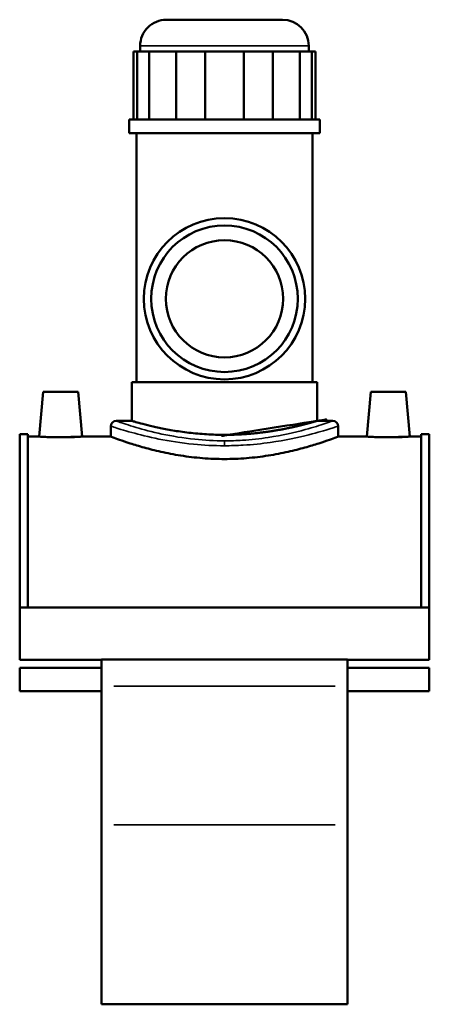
# Model space of a CAD drawing. Header units: millimetres. Extents: x -95 to 1338, y -131 to 1571.
# Tile 7 of 8: x 965 to 1141, y 307 to 731. Entities that reach past the tile are written whole.
import ezdxf

# ---------------------------------------------------------------- set-up
doc = ezdxf.new("R2010")
doc.units = ezdxf.units.MM
doc.layers.add('Visible (ANSI)', color=7, linetype='Continuous', lineweight=50)
doc.layers.add('Visible Narrow (ANSI)', color=7, linetype='Continuous', lineweight=35)

msp = doc.modelspace()

# ---------------------------------------------------------------- linework, layer by layer
at = {"layer": 'Visible (ANSI)'}
for p, q in [((1027.782434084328, 730.6148715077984), (1077.732434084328, 730.6148715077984)), ((1013.657491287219, 716.9648715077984), (1015.221973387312, 716.9648715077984)), ((1013.657491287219, 716.9648715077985), (1013.657491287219, 687.7148715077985)), ((1020.386872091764, 716.9648715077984), (1015.221973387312, 716.9648715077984)), ((1015.221973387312, 716.9648715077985), (1015.221973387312, 687.7148715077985)), ((1016.532434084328, 716.9648715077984), (1016.532434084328, 719.3648715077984)), ((1020.386872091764, 687.7148715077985), (1020.386872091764, 716.9648715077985)), ((1020.386872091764, 716.9648715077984), (1032.044838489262, 716.9648715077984)), ((1044.514006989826, 716.9648715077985), (1032.044838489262, 716.9648715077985)), ((1032.044838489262, 716.9648715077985), (1032.044838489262, 687.7148715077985)), ((1044.514006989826, 687.7148715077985), (1044.514006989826, 716.9648715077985)), ((1044.514006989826, 716.9648715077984), (1061.000861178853, 716.9648715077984)), ((1073.470029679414, 716.9648715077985), (1061.000861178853, 716.9648715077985)), ((1061.000861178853, 716.9648715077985), (1061.000861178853, 687.7148715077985)), ((1073.470029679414, 687.7148715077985), (1073.470029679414, 716.9648715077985)), ((1073.470029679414, 716.9648715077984), (1085.127996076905, 716.9648715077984)), ((1090.292894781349, 716.9648715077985), (1085.127996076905, 716.9648715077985)), ((1085.127996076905, 716.9648715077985), (1085.127996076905, 687.7148715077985)), ((1088.982434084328, 716.9648715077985), (1088.982434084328, 719.3648715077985)), ((1090.292894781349, 687.7148715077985), (1090.292894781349, 716.9648715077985)), ((1090.292894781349, 716.9648715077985), (1091.857376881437, 716.9648715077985)), ((1091.857376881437, 716.9648715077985), (1091.857376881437, 687.7148715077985)), ((1093.707434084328, 687.7148715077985), (1011.807434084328, 687.7148715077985)), ((1011.807434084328, 681.8648715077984), (1011.807434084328, 687.7148715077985)), ((1093.707434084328, 681.8648715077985), (1093.707434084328, 687.7148715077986)), ((1093.707434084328, 681.8648715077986), (1011.807434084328, 681.8648715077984)), ((1014.957434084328, 574.7648715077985), (1014.957434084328, 681.8648715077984)), ((1090.557434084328, 574.7648715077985), (1090.557434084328, 681.8648715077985)), ((1092.557434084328, 574.7648715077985), (1012.957434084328, 574.7648715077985)), ((1012.957434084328, 558.1148715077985), (1012.957434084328, 574.7648715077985)), ((1092.557434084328, 558.1148715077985), (1092.557434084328, 574.7648715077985)), ((974.8574340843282, 570.6148715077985), (973.1732773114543, 551.3648715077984)), ((989.8574340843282, 570.6148715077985), (974.8574340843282, 570.6148715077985)), ((989.8574340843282, 570.6148715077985), (991.5415908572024, 551.3648715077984)), ((1115.657434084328, 570.6148715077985), (1113.973277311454, 551.3648715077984)), ((1115.657434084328, 570.6148715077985), (1130.657434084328, 570.6148715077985)), ((1130.657434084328, 570.6148715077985), (1132.341590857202, 551.3648715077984)), ((1003.932434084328, 555.8648715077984), (1003.932434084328, 551.3648715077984)), ((1006.182434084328, 558.1148715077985), (1012.957434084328, 558.1148715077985)), ((1092.557434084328, 558.1148715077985), (1099.332434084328, 558.1148715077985)), ((1101.582434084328, 555.8648715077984), (1101.582434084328, 551.3648715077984)), ((964.757434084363, 477.8441822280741), (964.7574340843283, 552.3648715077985)), ((964.7574340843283, 552.3648715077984), (968.2774340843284, 552.3648715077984)), ((968.277434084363, 477.8441822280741), (968.2774340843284, 552.3648715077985)), ((973.1732773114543, 551.3648715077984), (968.2774340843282, 551.3648715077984)), ((1003.932434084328, 551.3648715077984), (991.5415908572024, 551.3648715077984)), ((1113.973277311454, 551.3648715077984), (1101.582434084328, 551.3648715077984)), ((1137.237434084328, 551.3648715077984), (1132.341590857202, 551.3648715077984)), ((1137.237434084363, 477.8441822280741), (1137.237434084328, 552.3648715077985)), ((1137.237434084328, 552.3648715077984), (1140.757434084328, 552.3648715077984)), ((1140.757434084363, 477.8441822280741), (1140.757434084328, 552.3648715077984)), ((964.7574340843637, 477.844182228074), (964.7574340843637, 455.344182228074)), ((1140.757434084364, 477.844182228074), (964.7574340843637, 477.844182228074)), ((1140.757434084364, 455.344182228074), (1140.757434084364, 477.844182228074)), ((999.9574340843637, 455.344182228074), (964.7574340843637, 455.344182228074)), ((999.9574340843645, 455.5350614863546), (999.9574340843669, 444.0286009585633)), ((1105.557434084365, 455.5350614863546), (999.9574340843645, 455.5350614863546)), ((1105.557434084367, 444.0286009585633), (1105.557434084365, 455.5350614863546)), ((1140.757434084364, 455.344182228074), (1105.557434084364, 455.344182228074)), ((964.7574340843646, 451.9088114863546), (964.7574340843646, 441.9088114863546)), ((999.9574340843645, 451.9088114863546), (964.7574340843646, 451.9088114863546)), ((1140.757434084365, 451.9088114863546), (1105.557434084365, 451.9088114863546)), ((1140.757434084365, 441.9088114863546), (1140.757434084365, 451.9088114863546)), ((999.9574340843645, 441.9088114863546), (964.7574340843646, 441.9088114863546)), ((999.9574340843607, 384.4254763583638), (999.9574340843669, 444.0286009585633)), ((1105.557434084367, 444.0286009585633), (1105.557434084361, 384.4254763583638)), ((1140.757434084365, 441.9088114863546), (1105.557434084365, 441.9088114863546)), ((999.9574340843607, 384.4254763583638), (999.9574340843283, 307.2398715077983)), ((1105.557434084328, 307.2398715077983), (1105.557434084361, 384.4254763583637)), ((1105.557434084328, 307.2398715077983), (999.9574340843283, 307.2398715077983))]:
    msp.add_line(p, q, dxfattribs=at)
for centre, radius in [((1052.757434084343, 610.6148715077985), 34.65), ((1052.757434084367, 610.6148715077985), 31.50000000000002), ((1052.757434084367, 610.6148715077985), 25.2)]:
    msp.add_circle(centre, radius, dxfattribs=at)
for centre, radius, start, end in [((1027.782434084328, 719.3648715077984), 11.25, 89.99999999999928, 180), ((1077.732434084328, 719.3648715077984), 11.25, 0, 90), ((1006.182434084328, 555.8648715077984), 2.25, 90, 180), ((1099.332434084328, 555.8648715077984), 2.25, 0, 90)]:
    msp.add_arc(centre, radius, start, end, dxfattribs=at)
for points, knots in [([(1092.557434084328, 558.1148715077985), (1092.557434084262, 558.1148715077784), (1092.315284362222, 558.0428069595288), (1091.300676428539, 557.7488411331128), (1090.528484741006, 557.5271258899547), (1088.492894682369, 556.9693634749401), (1087.227879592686, 556.6333159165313), (1084.310777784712, 555.910115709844), (1082.658479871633, 555.5236390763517), (1079.141600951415, 554.7740216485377), (1077.154351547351, 554.3841158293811), (1072.822903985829, 553.6484993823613), (1070.478735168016, 553.3035408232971), (1065.580693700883, 552.7276844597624), (1063.022633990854, 552.4969296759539), (1057.868661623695, 552.1903040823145), (1055.272678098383, 552.1147164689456), (1052.75743408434, 552.1147164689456)], [18.10724883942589, 18.10724883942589, 18.10724883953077, 18.10724883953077, 18.86161303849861, 18.86161303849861, 19.61597723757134, 19.61597723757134, 20.37034143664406, 20.37034143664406, 21.12470563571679, 21.12470563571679, 21.87927883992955, 21.87927883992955, 22.63385204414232, 22.63385204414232, 23.38842524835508, 23.38842524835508, 24.14299845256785, 24.14299845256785, 24.14299845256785, 24.14299845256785]), ([(1052.75743408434, 552.1147164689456), (1050.242190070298, 552.1147164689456), (1047.646206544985, 552.1903040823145), (1042.492234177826, 552.4969296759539), (1039.934174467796, 552.7276844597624), (1035.036133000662, 553.3035408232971), (1032.691964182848, 553.6484993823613), (1028.360516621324, 554.3841158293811), (1026.373267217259, 554.7740216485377), (1022.856388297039, 555.5236390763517), (1021.204090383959, 555.910115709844), (1018.286988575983, 556.6333159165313), (1017.021973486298, 556.9693634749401), (1014.986383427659, 557.5271258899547), (1014.214191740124, 557.7488411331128), (1013.199583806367, 558.0428069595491), (1012.957434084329, 558.1148715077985), (1012.957434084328, 558.1148715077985)], [0, 0, 0, 0, 0.7545732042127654, 0.7545732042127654, 1.509146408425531, 1.509146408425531, 2.263719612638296, 2.263719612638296, 3.018292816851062, 3.018292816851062, 3.772657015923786, 3.772657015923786, 4.527021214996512, 4.527021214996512, 5.281385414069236, 5.281385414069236, 6.035749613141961, 6.035749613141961, 6.035749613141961, 6.035749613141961]), ([(982.3574340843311, 551.0335192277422), (981.2015857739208, 551.0335192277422), (979.9693978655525, 551.0509092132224), (977.7045084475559, 551.11361282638), (976.6717633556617, 551.1580121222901), (975.0429370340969, 551.2411987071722), (974.337838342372, 551.2853923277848), (973.4030074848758, 551.3476690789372), (973.1732773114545, 551.3648715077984), (973.1732773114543, 551.3648715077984)], [2.773036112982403, 2.773036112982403, 2.773036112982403, 2.773036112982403, 3.11979060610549, 3.11979060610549, 3.466545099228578, 3.466545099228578, 3.813049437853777, 3.813049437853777, 4.159553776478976, 4.159553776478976, 4.159553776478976, 4.159553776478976]), ([(991.5415908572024, 551.3648715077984), (991.5415908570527, 551.3648715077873), (991.3122363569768, 551.3476980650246), (990.3788229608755, 551.2855078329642), (989.6747660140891, 551.2413691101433), (988.0469521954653, 551.1581830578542), (987.013709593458, 551.1137289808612), (984.7473731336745, 551.0509385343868), (983.5142355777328, 551.0335192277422), (982.3574340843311, 551.0335192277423)], [6.93258949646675, 6.93258949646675, 6.932589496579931, 6.932589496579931, 7.278808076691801, 7.278808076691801, 7.625026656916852, 7.625026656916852, 7.972067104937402, 7.972067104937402, 8.319107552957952, 8.319107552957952, 8.319107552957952, 8.319107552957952]), ([(1052.757434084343, 541.7073749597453), (1049.6566828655, 541.7073749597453), (1046.46150239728, 541.8324079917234), (1040.127269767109, 542.3362444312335), (1036.988093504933, 542.7144677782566), (1030.984414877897, 543.6530612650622), (1028.114535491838, 544.2131144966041), (1022.814293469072, 545.4018441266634), (1020.383897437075, 546.0293239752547), (1016.083751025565, 547.2312795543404), (1014.061813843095, 547.8492806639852), (1010.487826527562, 549.0038762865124), (1008.935503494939, 549.5394606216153), (1006.434155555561, 550.4281121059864), (1005.483143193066, 550.7812494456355), (1004.232099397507, 551.2497753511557), (1003.932434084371, 551.3648715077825), (1003.932434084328, 551.3648715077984)], [0, 0, 0, 0, 0.930225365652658, 0.930225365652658, 1.860450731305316, 1.860450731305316, 2.790676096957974, 2.790676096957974, 3.720901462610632, 3.720901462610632, 4.650366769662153, 4.650366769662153, 5.579832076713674, 5.579832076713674, 6.509297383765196, 6.509297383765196, 7.438762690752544, 7.438762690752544, 7.438762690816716, 7.438762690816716]), ([(1101.582434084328, 551.3648715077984), (1101.582434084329, 551.3648715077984), (1101.282768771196, 551.2497753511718), (1100.031724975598, 550.7812494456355), (1099.080712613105, 550.4281121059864), (1096.579364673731, 549.5394606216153), (1095.027041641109, 549.0038762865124), (1091.453054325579, 547.8492806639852), (1089.431117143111, 547.2312795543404), (1085.130970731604, 546.0293239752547), (1082.700574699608, 545.4018441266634), (1077.400332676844, 544.2131144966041), (1074.530453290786, 543.6530612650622), (1068.526774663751, 542.7144677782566), (1065.387598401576, 542.3362444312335), (1059.053365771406, 541.8324079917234), (1055.858185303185, 541.7073749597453), (1052.757434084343, 541.7073749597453)], [22.31628807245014, 22.31628807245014, 22.31628807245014, 22.31628807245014, 23.24575337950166, 23.24575337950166, 24.17521868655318, 24.17521868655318, 25.1046839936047, 25.1046839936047, 26.03414930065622, 26.03414930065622, 26.96437466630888, 26.96437466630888, 27.89460003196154, 27.89460003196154, 28.8248253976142, 28.8248253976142, 29.75505076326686, 29.75505076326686, 29.75505076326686, 29.75505076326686]), ([(1123.157434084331, 551.0335192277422), (1122.000632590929, 551.0335192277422), (1120.767495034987, 551.0509385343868), (1118.501158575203, 551.1137289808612), (1117.467915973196, 551.1581830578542), (1115.840102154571, 551.2413691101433), (1115.136045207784, 551.2855078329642), (1114.202631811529, 551.3476980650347), (1113.973277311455, 551.3648715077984), (1113.973277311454, 551.3648715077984)], [0, 0, 0, 0, 0.3470404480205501, 0.3470404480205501, 0.6940808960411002, 0.6940808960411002, 1.040299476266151, 1.040299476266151, 1.386518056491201, 1.386518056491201, 1.386518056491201, 1.386518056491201]), ([(1132.341590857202, 551.3648715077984), (1132.341590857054, 551.3648715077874), (1132.111860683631, 551.3476690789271), (1131.177029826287, 551.2853923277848), (1130.471931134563, 551.2411987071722), (1128.843104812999, 551.1580121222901), (1127.810359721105, 551.11361282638), (1125.545470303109, 551.0509092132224), (1124.313282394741, 551.0335192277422), (1123.157434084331, 551.0335192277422)], [4.159553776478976, 4.159553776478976, 4.159553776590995, 4.159553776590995, 4.506058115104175, 4.506058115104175, 4.852562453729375, 4.852562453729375, 5.199316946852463, 5.199316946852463, 5.546071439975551, 5.546071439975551, 5.546071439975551, 5.546071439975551])]:
    msp.add_open_spline(points, degree=3, knots=knots, dxfattribs=at)
at = {"layer": 'Visible Narrow (ANSI)'}
for p, q in [((1088.536444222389, 719.3648715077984), (1016.978423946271, 719.3648715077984)), ((1052.757434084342, 549.4815848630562), (1052.757434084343, 547.5626050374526)), ((1005.237434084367, 444.0286009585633), (1100.277434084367, 444.0286009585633)), ((1100.277434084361, 384.4254763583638), (1005.237434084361, 384.4254763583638))]:
    msp.add_line(p, q, dxfattribs=at)
for points, knots in [([(1003.934802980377, 555.8626609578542), (1003.936189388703, 555.861363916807), (1004.370610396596, 555.7165630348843), (1006.678504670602, 554.9622496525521), (1009.326985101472, 554.1064145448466), (1016.142767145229, 552.2069229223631), (1020.091508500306, 551.2033950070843), (1029.082609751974, 549.3918093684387), (1034.125325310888, 548.5882941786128), (1043.767587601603, 547.6547337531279), (1048.261503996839, 547.4263024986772), (1052.757434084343, 547.4263024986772)], [-22.29056123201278, -22.29056123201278, -22.29056123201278, -22.29056123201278, -21.20520350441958, -21.20520350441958, -19.37647766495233, -19.37647766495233, -17.76311377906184, -17.76311377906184, -16.15654345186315, -16.15654345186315, -14.86038525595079, -14.86038525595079, -14.86038525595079, -14.86038525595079]), ([(1052.757434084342, 549.5332759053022), (1048.468689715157, 549.5332759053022), (1044.18186624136, 549.76557887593), (1034.98394783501, 550.714962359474), (1030.173615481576, 551.5320964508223), (1021.596850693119, 553.374386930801), (1017.83007898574, 554.3949237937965), (1011.328388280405, 556.3266101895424), (1008.801957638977, 557.1969509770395), (1006.600417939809, 557.9640493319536), (1006.186016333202, 558.1113044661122), (1006.18469381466, 558.112623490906)], [14.86038525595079, 14.86038525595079, 14.86038525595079, 14.86038525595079, 16.15654345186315, 16.15654345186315, 17.76311377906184, 17.76311377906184, 19.37647766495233, 19.37647766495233, 21.20520350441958, 21.20520350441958, 22.29056123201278, 22.29056123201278, 22.29056123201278, 22.29056123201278]), ([(1099.332338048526, 558.1147737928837), (1099.33239848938, 558.1148353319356), (1099.329892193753, 558.1139645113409), (1099.222178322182, 558.0755383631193), (1098.068969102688, 557.6543190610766), (1093.923664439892, 556.2702247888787), (1090.989907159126, 555.3291182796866), (1082.966755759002, 553.1415973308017), (1077.550833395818, 551.8801656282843), (1067.991068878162, 550.4296533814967), (1064.258013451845, 550.0137331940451), (1057.900705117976, 549.6153305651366), (1055.329145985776, 549.5332759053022), (1052.757434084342, 549.5332759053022)], [37.15095198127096, 37.15095198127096, 37.15095198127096, 37.15095198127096, 37.23585593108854, 37.23585593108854, 38.95009700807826, 38.95009700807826, 40.61813749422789, 40.61813749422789, 42.62960297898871, 42.62960297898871, 43.80392467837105, 43.80392467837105, 44.58115576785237, 44.58115576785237, 44.58115576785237, 44.58115576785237]), ([(1052.757434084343, 547.4263024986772), (1055.453383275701, 547.4263024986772), (1058.149172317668, 547.5069895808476), (1064.813596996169, 547.898752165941), (1068.726993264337, 548.3077403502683), (1078.748582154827, 549.7340773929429), (1084.426143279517, 550.9744852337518), (1092.83688653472, 553.1255475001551), (1095.912371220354, 554.0509689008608), (1100.257932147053, 555.4119949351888), (1101.46685195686, 555.8261939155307), (1101.579769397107, 555.8639796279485), (1101.582396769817, 555.8648359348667), (1101.582333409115, 555.8647754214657)], [-44.58115576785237, -44.58115576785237, -44.58115576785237, -44.58115576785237, -43.80392467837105, -43.80392467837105, -42.62960297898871, -42.62960297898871, -40.61813749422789, -40.61813749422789, -38.95009700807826, -38.95009700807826, -37.23585593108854, -37.23585593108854, -37.15095198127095, -37.15095198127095, -37.15095198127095, -37.15095198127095])]:
    msp.add_open_spline(points, degree=3, knots=knots, dxfattribs=at)

doc.saveas('drawing.dxf')
